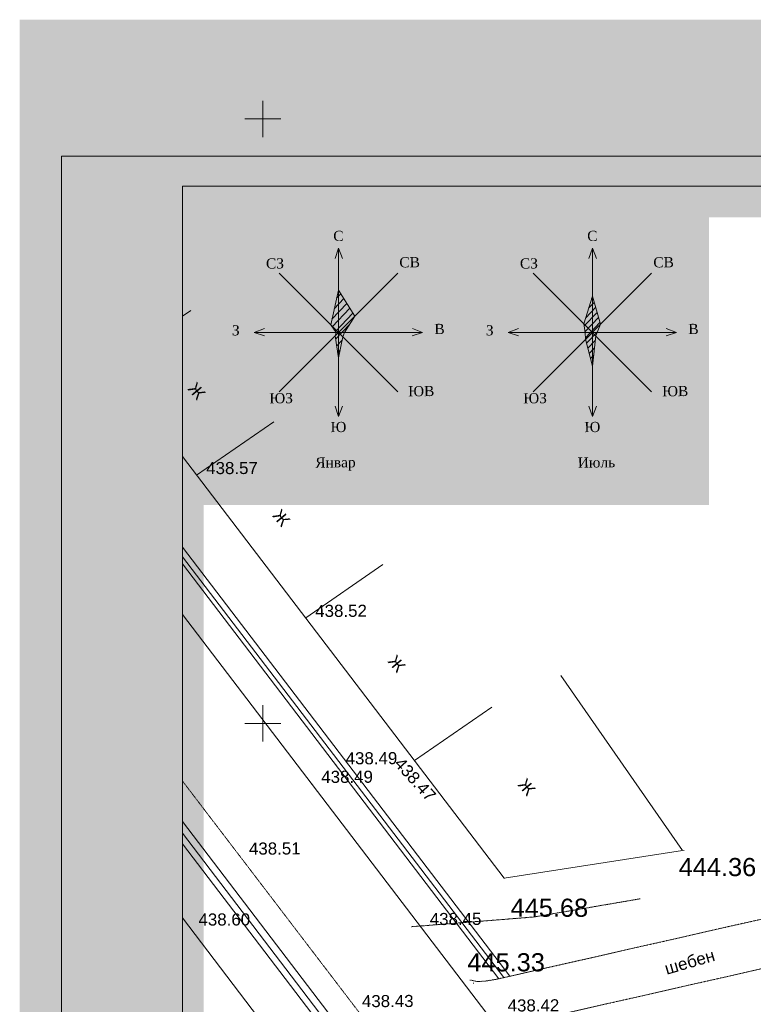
# Model space of a CAD drawing. Header units: millimetres. Extents: x 918404 to 1362154, y 4120617 to 4364104.
# Tile 134 of 256: x 1046704 to 1058839, y 4140152 to 4156443. Entities that reach past the tile are written whole.
import ezdxf

# ---------------------------------------------------------------- set-up
doc = ezdxf.new("R2010")
doc.units = ezdxf.units.MM
doc.header["$MEASUREMENT"] = 0
doc.linetypes.add('Д_ТРОТ_ТРУБА', pattern=[1.5, 0.75, -0.75])
for name, color, linetype, lineweight in [('(001) Сетка_Ном._пера__132', 132, 'Continuous', 18), ('(002) Рамка_Ном._пера__7', 7, 'Continuous', 18), ('(004) Точки рельефа_Ном._пера__7', 7, 'Continuous', 18), ('(007) Здания_Ном._пера__7', 7, 'Continuous', 18), ('(025) Дорога_Ном._пера__7', 7, 'Continuous', 18), ('0_Ном._пера__1', 1, 'Continuous', 18), ('0_Ном._пера__174', 174, 'Continuous', 18), ('0_Ном._пера__255', 255, 'Continuous', 18), ('0_Ном._пера__5', 5, 'Continuous', 18), ('0_Ном._пера__7', 7, 'Continuous', 18), ('111111111111_Ном._пера__7', 7, 'Continuous', 18), ('ВЫСОТА_Ном._пера__7', 7, 'Continuous', 18), ('ТОЧКИ_Ном._пера__6', 6, 'Continuous', 18)]:
    doc.layers.add(name, color=color, linetype=linetype, lineweight=lineweight)
doc.layers.add('(027) Гидрография_Ном._пера__8', color=7, linetype='Continuous', lineweight=18, true_color=0x136734)
doc.styles.add('СГЕНЕРИР_СТИЛЬ_1', font='arial.ttf')
doc.styles.add('СГЕНЕРИР_СТИЛЬ_4', font='times.ttf')

msp = doc.modelspace()

# ---------------------------------------------------------------- hatches: boundary and pattern name
at = {"layer": '0_Ном._пера__1', "linetype": 'Continuous'}
h = msp.add_hatch(dxfattribs=at)
h.set_pattern_fill('Блоки_стеновые', color=256, style=0, pattern_type=2)
h.set_pattern_definition([(46.081, (1056242.39, 4151477.9), (-52.125, 54.1296), [])])
h.paths.add_polyline_path([(1056176.5, 4151869), (1056310.9, 4151403.4), (1056256.5, 4151269), (1056233.1, 4151212.4), (1056176.5, 4150709), (1056063.4, 4151155.9), (1056035.1, 4151410.4)])
at = {"layer": '0_Ном._пера__255', "linetype": 'Continuous'}
h = msp.add_hatch(color=256, dxfattribs=at)
h.paths.add_polyline_path([(1046704.3, 4156442.9), (1046704.3, 4123947.1), (1089562.6, 4123947.1), (1089562.6, 4156442.9)])
h.paths.add_polyline_path([(1049745.7, 4149236.9), (1049745.7, 4153171.3), (1061860, 4153171.3), (1061860, 4152074.4), (1067543.2, 4152074.4), (1067543.2, 4153192), (1075981.8, 4153192), (1075981.8, 4131410.6), (1070291.4, 4131410.6), (1070291.4, 4134854.4), (1060475.8, 4134854.4), (1060475.8, 4126774), (1049745.7, 4126774)], flags=0)
msp.add_hatch(color=256, dxfattribs=at).paths.add_polyline_path([(1058103.6, 4148411.7), (1049742.2, 4148411.7), (1049742.2, 4153343.6), (1058103.6, 4153343.6)])
at = {"layer": '0_Ном._пера__5', "linetype": 'Continuous'}
h = msp.add_hatch(dxfattribs=at)
h.set_pattern_fill('Блоки_стеновые', color=256, style=0, pattern_type=2)
h.set_pattern_definition([(46.723, (1052092.37, 4151593.47), (-62.069, 65.918), [])])
h.paths.add_polyline_path([(1051936.2, 4151269), (1051848.9, 4151396.3), (1051976.2, 4151969), (1052244.9, 4151537.7), (1052076.2, 4151269), (1052046.9, 4151198.3), (1051976.2, 4150849), (1051919.6, 4151212.4)])

# ---------------------------------------------------------------- linework, layer by layer
at = {"layer": '(001) Сетка_Ном._пера__132', "linetype": 'Continuous'}
for p, q in [((1050726.3, 4155100.5), (1050726.3, 4154500.5)), ((1050426.3, 4154800.5), (1051026.3, 4154800.5)), ((1050726.3, 4145100.5), (1050726.3, 4144500.5)), ((1050426.3, 4144800.5), (1051026.3, 4144800.5))]:
    msp.add_line(p, q, dxfattribs=at)
at = {"layer": '(004) Точки рельефа_Ном._пера__7', "linetype": 'Continuous'}
for p, q in [((1049630.8, 4148908.5), (1049640.8, 4148908.5)), ((1051434.5, 4146545.3), (1051444.5, 4146545.3)), ((1051937.1, 4144106.7), (1051947.1, 4144106.7)), ((1053236.3, 4144184.7), (1053246.3, 4144184.7)), ((1051534.1, 4143799.1), (1051544.1, 4143799.1)), ((1050338.2, 4142612.8), (1050348.2, 4142612.8)), ((1054719.3, 4142241.8), (1054729.3, 4142241.8)), ((1053328.9, 4141447.5), (1053338.9, 4141447.5)), ((1049503.1, 4141441), (1049513.1, 4141441))]:
    msp.add_line(p, q, dxfattribs=at)
at = {"layer": '(007) Здания_Ном._пера__7', "linetype": 'Continuous'}
for p, q in [((1049395, 4151536.8), (1049533.6, 4151632.8)), ((1049630.8, 4148908.5), (1050906.4, 4149791.4)), ((1049395, 4149217.4), (1054719.3, 4142241.8)), ((1049395, 4147715.3), (1054812.9, 4140616.9)), ((1049395, 4147437.2), (1054632, 4140575.9)), ((1051434.5, 4146545.3), (1052710.1, 4147428.3)), ((1049395, 4146601.6), (1063324.9, 4128351.3)), ((1053236.3, 4144184.7), (1054511.9, 4145067.6)), ((1049395, 4143179), (1060712.6, 4128351.3)), ((1049395, 4142805.7), (1060427.6, 4128351.3)), ((1049395, 4141582.7), (1059494.1, 4128351.3))]:
    msp.add_line(p, q, dxfattribs=at)
at = {"layer": '(025) Дорога_Ном._пера__7', "linetype": 'Д_ТРОТ_ТРУБА'}
for p, q in [((1049395, 4143848.5), (1061223.6, 4128351.3)), ((1056966.4, 4141897.8), (1055211.5, 4141596.9)), ((1055211.5, 4141596.9), (1053185.2, 4141436.1))]:
    msp.add_line(p, q, dxfattribs=at)
at = {"layer": '(027) Гидрография_Ном._пера__8', "linetype": 'Continuous'}
for p, q in [((1049395, 4147556.8), (1054709.8, 4140593.5)), ((1049395, 4142983.8), (1060563.5, 4128351.3))]:
    msp.add_line(p, q, dxfattribs=at)
at = {"layer": '0_Ном._пера__1', "linetype": 'Continuous'}
for p, q in [((1056035.1, 4151410.4), (1056176.5, 4151869)), ((1056310.9, 4151403.4), (1056176.5, 4151869)), ((1056035.1, 4151410.4), (1056056.5, 4151269)), ((1056256.5, 4151269), (1056310.9, 4151403.4)), ((1056056.5, 4151269), (1056063.4, 4151155.9)), ((1056233.1, 4151212.4), (1056256.5, 4151269)), ((1056063.4, 4151155.9), (1056176.5, 4150709)), ((1056176.5, 4150709), (1056233.1, 4151212.4))]:
    msp.add_line(p, q, dxfattribs=at)
at = {"layer": '0_Ном._пера__174', "linetype": 'Continuous', "flags": 128}
for points in [[(1047395, 4154186.1), (1089395.9, 4154186.1), (1089395.9, 4124906.1), (1047395, 4124906.1)], [(1049395, 4153686.1), (1088895.9, 4153686.1), (1088895.9, 4125406.1), (1049395, 4125406.1)]]:
    msp.add_lwpolyline(points, close=True, dxfattribs=at)
at = {"layer": '0_Ном._пера__5', "linetype": 'Continuous'}
for p, q in [((1051848.9, 4151396.3), (1051976.2, 4151969)), ((1052244.9, 4151537.7), (1051976.2, 4151969)), ((1051848.9, 4151396.3), (1051936.2, 4151269)), ((1052076.2, 4151269), (1052244.9, 4151537.7)), ((1051919.6, 4151212.4), (1051936.2, 4151269)), ((1052046.9, 4151198.3), (1052076.2, 4151269)), ((1051919.6, 4151212.4), (1051976.2, 4150849)), ((1051976.2, 4150849), (1052046.9, 4151198.3))]:
    msp.add_line(p, q, dxfattribs=at)
at = {"layer": '0_Ном._пера__7', "linetype": 'Continuous'}
for p, q in [((1051920.2, 4152489.9), (1051976.2, 4152661.2)), ((1051976.2, 4149876.8), (1051976.2, 4152661.2)), ((1051976.2, 4152661.2), (1052043, 4152491.9)), ((1056120.5, 4152489.9), (1056176.5, 4152661.2)), ((1056176.5, 4149876.8), (1056176.5, 4152661.2)), ((1056176.5, 4152661.2), (1056243.4, 4152491.9)), ((1050995.3, 4150288.2), (1052957, 4152249.9)), ((1050995.3, 4152249.9), (1052957, 4150288.2)), ((1055195.7, 4150288.2), (1057157.4, 4152249.9)), ((1055195.7, 4152249.9), (1057157.4, 4150288.2)), ((1050584, 4151269), (1050753.3, 4151335.9)), ((1050584, 4151269), (1053368.4, 4151269)), ((1050755.3, 4151213), (1050584, 4151269)), ((1053197, 4151213), (1053368.4, 4151269)), ((1053368.4, 4151269), (1053199.1, 4151335.9)), ((1054784.3, 4151269), (1054953.6, 4151335.9)), ((1054784.3, 4151269), (1057568.7, 4151269)), ((1054955.7, 4151213), (1054784.3, 4151269)), ((1057397.4, 4151213), (1057568.7, 4151269)), ((1057568.7, 4151269), (1057399.4, 4151335.9)), ((1051920.2, 4150048.2), (1051976.2, 4149876.8)), ((1051976.2, 4149876.8), (1052043, 4150046.1)), ((1056120.5, 4150048.2), (1056176.5, 4149876.8)), ((1056176.5, 4149876.8), (1056243.4, 4150046.1))]:
    msp.add_line(p, q, dxfattribs=at)
at = {"layer": '0_Ном._пера__7', "linetype": 'Д_ТРОТ_ТРУБА', "flags": 128}
for points in [[(1054151, 4140554.1), (1054267.3, 4140528.9), (1054390.4, 4140534.2), (1054578.9, 4140563.8), (1060768, 4141968.4), (1073122.5, 4145727.1), (1078444, 4148370.3)], [(1055172.7, 4139878.2), (1060973.3, 4141194.6), (1073418.9, 4144981), (1079212.4, 4147858.7)]]:
    msp.add_lwpolyline(points, dxfattribs=at)
at = {"layer": '0_Ном._пера__7', "linetype": 'Continuous', "flags": 128}
msp.add_lwpolyline([(1055652.6, 4145593.4), (1057664.9, 4142694.5), (1054719.3, 4142241.8)], dxfattribs=at)
at = {"layer": 'ТОЧКИ_Ном._пера__6', "linetype": 'Continuous'}
for p, q in [((1057682.6, 4142697.2), (1057692.6, 4142697.2)), ((1054719.3, 4142241.8), (1054729.3, 4142241.8)), ((1054205.7, 4140502.7), (1054215.7, 4140502.7))]:
    msp.add_line(p, q, dxfattribs=at)

# ---------------------------------------------------------------- texts
at = {"layer": '(002) Рамка_Ном._пера__7', "linetype": 'Continuous', "insert": (1057406.4, 4140637.7), "char_height": 200, "attachment_point": 7, "rotation": 16.18183, "style": 'СГЕНЕРИР_СТИЛЬ_1'}
msp.add_mtext('{шебен}', dxfattribs=at)
at = {"layer": '(004) Точки рельефа_Ном._пера__7', "linetype": 'Continuous', "char_height": 200, "attachment_point": 7, "style": 'СГЕНЕРИР_СТИЛЬ_1'}
for s, insert, rotation in [('{438.57}', (1049789.4, 4148920.8), 0.19445), ('{438.52}', (1051593.1, 4146558.1), 0.19445), ('{438.49}', (1052095.7, 4144119.5), 0.19445), ('{438.47}', (1052884.6, 4144121.4), 312.07755), ('{438.49}', (1051692.7, 4143811.9), 0.19445), ('{438.51}', (1050496.8, 4142625.6), 0.19445), ('{438.60}', (1049661.7, 4141451.4), 0.19445), ('{438.45}', (1053487.5, 4141460.3), 0.19445), ('{438.43}', (1052365.1, 4140102), 0.19445), ('{438.42}', (1054775.4, 4140030.2), 0.19445)]:
    msp.add_mtext(s, dxfattribs=dict(at, insert=insert, rotation=rotation))
at = {"layer": '(007) Здания_Ном._пера__7', "linetype": 'Continuous', "char_height": 200, "attachment_point": 7, "rotation": 309.87588, "style": 'СГЕНЕРИР_СТИЛЬ_1'}
for insert in [(1049473.9, 4150333.4), (1050873.4, 4148234.3), (1052782.5, 4145822.1), (1054933, 4143781.2)]:
    msp.add_mtext('{Ж}', dxfattribs=dict(at, insert=insert))
at = {"layer": '111111111111_Ном._пера__7', "linetype": 'Continuous', "char_height": 168.75, "attachment_point": 2, "rotation": 0.60736, "style": 'СГЕНЕРИР_СТИЛЬ_4'}
for s, insert in [('{С}', (1051975.2, 4152949.7)), ('{С}', (1056175.6, 4152949.7)), ('{СЗ}', (1050926.1, 4152494.7)), ('{СВ}', (1053153.5, 4152514.3)), ('{СЗ}', (1055126.5, 4152494.7)), ('{СВ}', (1057353.8, 4152514.3)), ('{З}', (1050278.1, 4151388.1)), ('{В}', (1053647.7, 4151411.1)), ('{З}', (1054478.4, 4151388.1)), ('{В}', (1057848.1, 4151411.1)), ('{ЮЗ}', (1051028.2, 4150265.2)), ('{ЮВ}', (1053345.7, 4150382)), ('{ЮЗ}', (1055228.6, 4150265.2)), ('{ЮВ}', (1057546.1, 4150382)), ('{Ю}', (1051975.2, 4149788.3)), ('{Ю}', (1056175.6, 4149788.3)), ('{Январ }', (1051926.3, 4149203)), ('{Июль }', (1056243.1, 4149202.7))]:
    msp.add_mtext(s, dxfattribs=dict(at, insert=insert))
at = {"layer": 'ВЫСОТА_Ном._пера__7', "linetype": 'Continuous', "char_height": 300, "attachment_point": 4, "style": 'СГЕНЕРИР_СТИЛЬ_1'}
for s, insert in [('{444.36}', (1057605.1, 4142421.1)), ('{445.68}', (1054824.7, 4141748.1)), ('{445.33}', (1054108.9, 4140845.3))]:
    msp.add_mtext(s, dxfattribs=dict(at, insert=insert))

doc.saveas('drawing.dxf')
